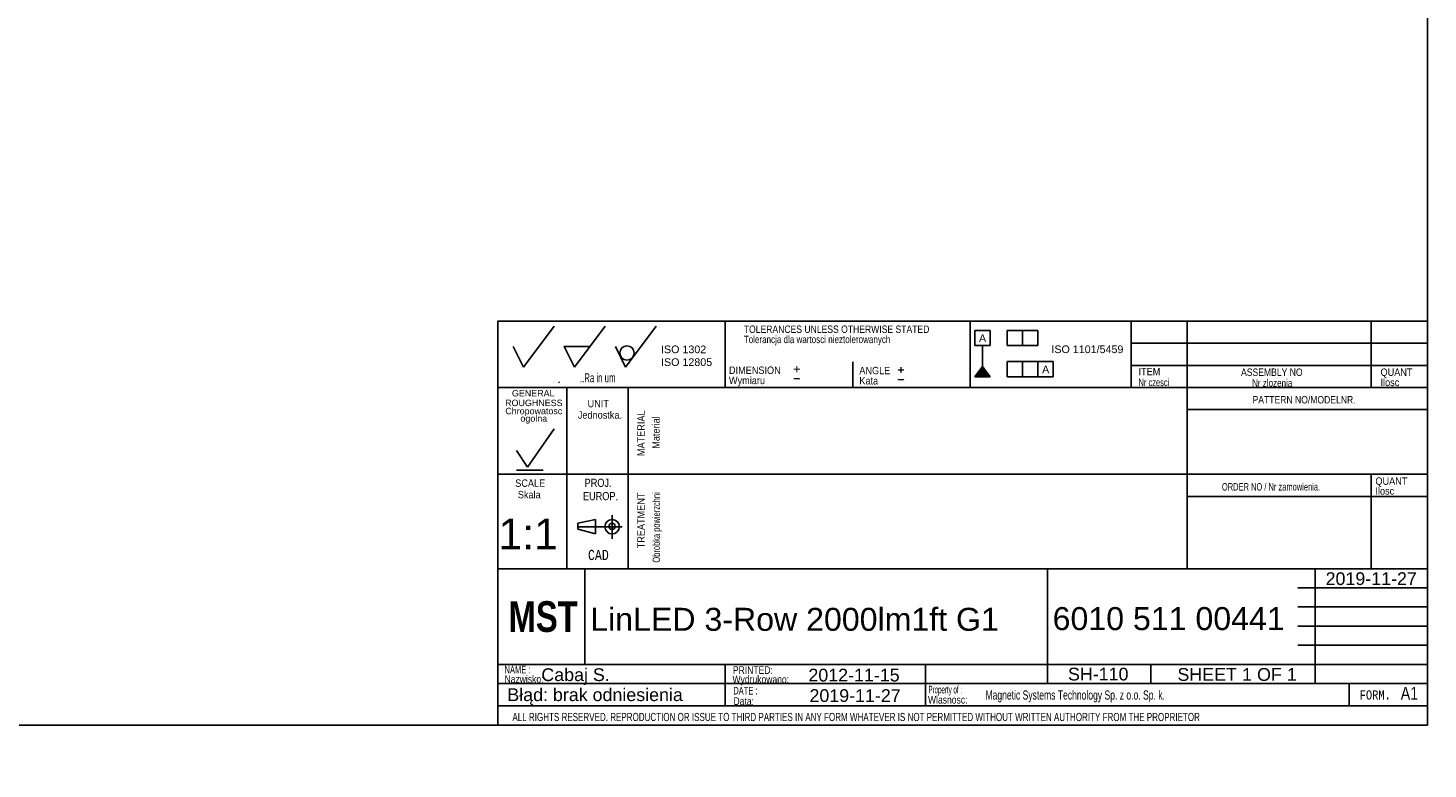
# Model space of a CAD drawing. Header units: millimetres. Extents: x 7 to 819, y 6 to 587.
# Tile 6 of 9: x 545 to 819, y 6 to 151. Entities that reach past the tile are written whole.
import ezdxf
from ezdxf.entities.mleader import LeaderData, LeaderLine
from ezdxf.enums import TextEntityAlignment as Align
from ezdxf.lldxf.tags import DXFTag
from ezdxf.math import Vec2, Vec3

# ---------------------------------------------------------------- set-up
doc = ezdxf.new("R2010")
doc.units = ezdxf.units.MM
doc.layers.add('10', color=7, linetype='Continuous')
doc.layers.add('Default', color=7, linetype='Continuous')
doc.styles.add('SEACAD_Arial', font='arial.ttf')
doc.styles.add('SEACAD_Lucida_Console', font='lucon.TTF', dxfattribs={"width": 0.8})
tags = doc.linetypes.add('CENTER2', pattern=[28.575, 19.05, -3.175, 3.175, -3.175]).pattern_tags.tags
tags[10:11] = [DXFTag(74, 4), DXFTag(75, 0), DXFTag(340, '0'), DXFTag(46, 0.0), DXFTag(50, 0.0), DXFTag(44, 0.0), DXFTag(45, 0.0)]
tags[8:9] = [DXFTag(74, 4), DXFTag(75, 0), DXFTag(340, '0'), DXFTag(46, 0.0), DXFTag(50, 0.0), DXFTag(44, 0.0), DXFTag(45, 0.0)]
tags[6:7] = [DXFTag(74, 4), DXFTag(75, 0), DXFTag(340, '0'), DXFTag(46, 0.0), DXFTag(50, 0.0), DXFTag(44, 0.0), DXFTag(45, 0.0)]
tags[4:5] = [DXFTag(74, 4), DXFTag(75, 0), DXFTag(340, '0'), DXFTag(46, 0.0), DXFTag(50, 0.0), DXFTag(44, 0.0), DXFTag(45, 0.0)]

# ---------------------------------------------------------------- blocks, each defined once
blk = doc.blocks.new('SEANNOT_GROUP16')
at = {"layer": 'Default', "color": 7, "linetype": 'Continuous', "style": 'SEACAD_Arial'}
blk.add_text('LinLED 3-Row 2000lm1ft G1', height=4.5, dxfattribs=at).set_placement((655.16, 37.63), align=Align.TOP_LEFT)
blk = doc.blocks.new('SEANNOT_GROUP17')
at = {"layer": 'Default', "color": 7, "linetype": 'Continuous', "style": 'SEACAD_Arial'}
blk.add_text('6010 511 00441', height=4.5, dxfattribs=at).set_placement((745.7, 37.77), align=Align.TOP_LEFT)
blk = doc.blocks.new('SEANNOT_GROUP18')
at = {"layer": 'Default', "color": 7, "linetype": 'Continuous', "style": 'SEACAD_Arial'}
blk.add_text('Cabaj S.', height=2.5, dxfattribs=at).set_placement((645.59, 25.78), align=Align.TOP_LEFT)
blk = doc.blocks.new('SEANNOT_GROUP19')
at = {"layer": 'Default', "color": 7, "linetype": 'Continuous', "style": 'SEACAD_Arial'}
blk.add_text('SH-110', height=2.5, dxfattribs=at).set_placement((748.71, 25.9), align=Align.TOP_LEFT)
blk = doc.blocks.new('SEANNOT_GROUP20')
at = {"layer": 'Default', "color": 7, "linetype": 'Continuous', "style": 'SEACAD_Arial'}
blk.add_text('1:1', height=6, dxfattribs=at).set_placement((637.18, 55.12), align=Align.TOP_LEFT)
blk = doc.blocks.new('_Dot')
at = {"color": 0, "linetype": 'ByBlock', "lineweight": -2}
blk.add_line((-0.5, 0), (-1, 0), dxfattribs=at)
at = {"color": 0, "linetype": 'ByBlock', "const_width": 0.5}
blk.add_lwpolyline([(-0.25, 0, 1), (0.25, 0, 1)], format="xyb", close=True, dxfattribs=at)
blk = doc.blocks.new('SEANNOT_GROUP22')
at = {"layer": 'Default', "color": 7, "linetype": 'Continuous', "style": 'SEACAD_Arial'}
blk.add_text('2012-11-15', height=2.5, dxfattribs=at).set_placement((697.88, 25.7), align=Align.TOP_LEFT)
blk = doc.blocks.new('SEANNOT_GROUP23')
at = {"layer": 'Default', "color": 7, "linetype": 'Continuous', "style": 'SEACAD_Arial'}
blk.add_text('2019-11-27', height=2.5, dxfattribs=at).set_placement((698.09, 21.69), align=Align.TOP_LEFT)
blk = doc.blocks.new('SEANNOT_GROUP24')
at = {"layer": 'Default', "color": 7, "linetype": 'Continuous', "style": 'SEACAD_Arial'}
for s, p in [('SHEET ', (770.14, 25.83)), ('1', (782.8, 25.83)), (' OF ', (784.76, 25.83)), ('1', (791.55, 25.83))]:
    blk.add_text(s, height=2.5, dxfattribs=at).set_placement(p, align=Align.TOP_LEFT)
blk = doc.blocks.new('SEANNOT_GROUP25')
at = {"layer": 'Default', "color": 7, "linetype": 'Continuous', "style": 'SEACAD_Arial'}
blk.add_text('2019-11-27', height=2.5, dxfattribs=at).set_placement((799.15, 44.59), align=Align.TOP_LEFT)

msp = doc.modelspace()

# ---------------------------------------------------------------- hatches: boundary and pattern name
at = {"layer": 'Default', "linetype": 'Continuous'}
msp.add_hatch(color=7, dxfattribs=at).paths.add_polyline_path([(731.992, 84.877), (730.492, 82.892), (733.492, 82.892)])

# ---------------------------------------------------------------- linework, layer by layer
at = {"layer": '10', "color": 7, "linetype": 'Continuous'}
for p, q in [((681.575, 93.794), (681.575, 80.794)), ((729.575, 93.794), (729.575, 80.794)), ((761.075, 93.794), (761.075, 80.794)), ((772.075, 93.794), (772.075, 45.294)), ((808.075, 93.794), (808.075, 80.794)), ((642.075, 84.794), (648.075, 92.794)), ((652.075, 84.794), (658.075, 92.794)), ((662.075, 84.794), (668.075, 92.794)), ((640.075, 88.794), (642.075, 84.794)), ((650.075, 88.794), (655.075, 88.794)), ((650.075, 88.794), (652.075, 84.794)), ((660.075, 88.794), (662.075, 84.794)), ((819.075, 89.461), (761.075, 89.461)), ((706.575, 85.794), (706.575, 80.794)), ((819.075, 85.127), (761.075, 85.127)), ((819.075, 80.794), (637.075, 80.794)), ((648.949, 81.721), (649.125, 81.927)), ((650.575, 80.794), (650.575, 45.294)), ((650.575, 80.794), (650.575, 46.794)), ((662.575, 80.794), (662.575, 45.294)), ((819.075, 76.461), (772.075, 76.461)), ((642.877, 65.159), (648.076, 72.664)), ((640.735, 68.441), (642.877, 65.159)), ((819.075, 63.794), (637.075, 63.794)), ((640.735, 64.619), (645.934, 64.619)), ((808.075, 63.794), (808.075, 45.294)), ((819.075, 59.461), (772.075, 59.461)), ((652.721, 54.209), (656.206, 54.901)), ((656.206, 54.901), (656.206, 52.133)), ((659.45, 55.77), (659.45, 51.161)), ((659.45, 55.77), (659.45, 51.161)), ((652.721, 53.016), (652.721, 54.209)), ((656.206, 52.133), (652.721, 53.016)), ((744.7, 45.294), (637.075, 45.294)), ((744.575, 45.294), (637.075, 45.294)), ((654.075, 26.544), (654.075, 45.294)), ((793.7, 45.294), (819.2, 45.294)), ((797.075, 22.794), (797.075, 45.294)), ((793.7, 41.544), (819.2, 41.544)), ((793.7, 37.794), (819.2, 37.794)), ((793.7, 34.044), (819.2, 34.044)), ((793.7, 30.294), (819.2, 30.294)), ((637.075, 26.544), (819.2, 26.544)), ((681.603, 26.521), (681.603, 18.396)), ((720.78, 26.456), (720.78, 18.331)), ((764.95, 26.544), (764.95, 22.794)), ((637.075, 22.794), (793.7, 22.794)), ((803.762, 22.794), (803.762, 18.419)), ((637.075, 18.419), (819.075, 18.419))]:
    msp.add_line(p, q, dxfattribs=at)
at = {"layer": '10', "color": 7, "linetype": 'CENTER2'}
msp.add_line((652.721, 53.517), (661.436, 53.517), dxfattribs=at)
at = {"layer": '10', "color": 7, "linetype": 'Continuous'}
for points in [[(819.075, 14.669), (819.075, 93.794), (637.075, 93.794), (637.075, 14.669), (819.075, 14.669)], [(744.7, 45.294), (744.7, 22.794), (819.075, 22.794), (819.075, 45.294), (744.7, 45.294)]]:
    msp.add_lwpolyline(points, dxfattribs=at)
for centre, radius in [((662.347, 87.549), 1.402), ((659.45, 53.517), 1.415), ((659.45, 53.576), 0.607)]:
    msp.add_circle(centre, radius, dxfattribs=at)
msp.add_point((650.075, 88.794), dxfattribs=at)
at = {"layer": 'Default', "color": 7, "linetype": 'Continuous'}
for p, q in [((819.1, 14.67), (819.1, 586.67)), ((730.492, 88.983), (730.492, 91.983)), ((730.492, 91.983), (733.492, 91.983)), ((733.492, 91.983), (733.492, 88.983)), ((736.828, 88.983), (736.828, 91.983)), ((736.828, 91.983), (742.828, 91.983)), ((739.828, 91.983), (739.828, 88.983)), ((742.828, 91.983), (742.828, 88.983)), ((733.492, 88.983), (730.492, 88.983)), ((731.992, 84.877), (731.992, 88.983)), ((742.828, 88.983), (736.828, 88.983)), ((736.828, 82.892), (736.828, 85.892)), ((736.828, 85.892), (745.828, 85.892)), ((739.828, 85.892), (739.828, 82.892)), ((742.828, 82.892), (742.828, 85.892)), ((745.828, 85.892), (745.828, 82.892)), ((730.492, 82.892), (731.992, 84.877)), ((733.492, 82.892), (730.492, 82.892)), ((731.992, 84.877), (733.492, 82.892)), ((745.828, 82.892), (736.828, 82.892)), ((6.708, 14.67), (819.1, 14.67))]:
    msp.add_line(p, q, dxfattribs=at)

# ---------------------------------------------------------------- block references
at = {"layer": 'Default'}
for name in ['SEANNOT_GROUP20', 'SEANNOT_GROUP25', 'SEANNOT_GROUP16', 'SEANNOT_GROUP17', 'SEANNOT_GROUP18', 'SEANNOT_GROUP22', 'SEANNOT_GROUP19', 'SEANNOT_GROUP24', 'SEANNOT_GROUP23']:
    msp.add_blockref(name, (0, 0), dxfattribs=at)

# ---------------------------------------------------------------- texts
at = {"layer": '10', "attachment_point": 1}
for s, insert, char_height, width, style in [('{\\farial rounded mt|b0||i0||c0|p34;\\C7;\\H1.45000002;\\W0.77704;Tolerancja dla wartosci nieztolerowanych}', (685.231, 90.931), 1.45, 36.02936, 'SEACAD_Arial'), ('{\\farial rounded mt|b0||i0||c0|p34;\\C7;\\H1.45000002;\\W0.83002;TOLERANCES UNLESS OTHERWISE STATED}', (685.231, 92.931), 1.45, 38.61414, 'SEACAD_Arial'), ('{\\farial rounded mt|b0||i0||c0|p34;\\C7;\\H1.8;\\W0.608;..Ra in um}', (653.139, 83.594), 1.8, 8.92175, 'SEACAD_Arial'), ('{\\farial rounded mt|b0||i0||c0|p34;\\C7;\\H1.45000002;\\W0.883;Wymiaru}', (682.324, 82.896), 1.45, 8.67569, 'SEACAD_Arial'), ('{\\farial rounded mt|b0||i0||c0|p34;\\C7;\\H1.45000002;\\W0.883;DIMENSION}', (682.324, 84.896), 1.45, 10.15001, 'SEACAD_Arial'), ('{\\farial rounded mt|b0||i0||c0|p34;\\C7;\\H1.45000002;\\W0.883;ANGLE}', (707.852, 84.832), 1.45, 6.05218, 'SEACAD_Arial'), ('{\\farial rounded mt|b0||i0||c0|p34;\\C7;\\H1.45000002;\\W0.883;Kata}', (707.852, 82.832), 1.45, 5.07501, 'SEACAD_Arial'), ('{\\farial rounded mt|b0||i0||c0|p34;\\C7;\\H1.45000002;\\W0.72406;Nr czesci }', (762.514, 82.51), 1.45, 7.78588, 'SEACAD_Arial'), ('{\\farial rounded mt|b0||i0||c0|p34;\\C7;\\H1.45000002;\\W0.883;ITEM}', (762.514, 84.637), 1.45, 4.25544, 'SEACAD_Arial'), ('{\\farial rounded mt|b0||i0||c0|p34;\\C7;\\H1.45000002;\\W0.83002;ASSEMBLY NO}', (782.593, 84.51), 1.45, 12.82936, 'SEACAD_Arial'), ('{\\farial rounded mt|b0||i0||c0|p34;\\C7;\\H1.45000002;\\W0.77704;Nr zlozenia}', (784.757, 82.411), 1.45, 9.50428, 'SEACAD_Arial'), ('{\\farial rounded mt|b0||i0||c0|p34;\\C7;\\H1.45000002;\\W0.883;QUANT}', (809.905, 84.51), 1.45, 6.24131, 'SEACAD_Arial'), ('{\\farial rounded mt|b0||i0||c0|p34;\\C7;\\H1.45000002;\\W0.883;Ilosc}', (809.905, 82.51), 1.45, 6.93479, 'SEACAD_Arial'), ('{\\farial rounded mt|b0||i0||c0|p34;\\C7;\\H1.45000002;\\W0.883;UNIT}', (654.641, 78.367), 1.45, 4.16088, 'SEACAD_Arial'), ('{\\farial rounded mt|b0||i0||c0|p34;\\C7;\\H1.45000002;\\W0.83002;PATTERN NO/MODELNR.}', (784.847, 79.116), 1.45, 21.43479, 'SEACAD_Arial'), ('{\\farial rounded mt|b0||i0||c0|p34;\\C7;\\H1.45000002;\\W0.883;Jednostka.}', (652.738, 76.128), 1.45, 8.72628, 'SEACAD_Arial'), ('{\\farial rounded mt|b0||i0||c0|p34;\\C7;\\H1.45000002;\\W0.883;QUANT}', (808.905, 63.177), 1.45, 6.24131, 'SEACAD_Arial'), ('{\\farial rounded mt|b0||i0||c0|p34;\\C7;\\H1.45000002;\\W0.883;SCALE}', (640.475, 62.782), 1.45, 5.86305, 'SEACAD_Arial'), ('{\\farial rounded mt|b0||i0||c0|p34;\\C7;\\H1.45000002;\\W0.883;Skala}', (640.976, 60.528), 1.45, 5.77723, 'SEACAD_Arial'), ('{\\farial rounded mt|b0||i0||c0|p34;\\C7;\\H1.60000002;\\W0.8;EUROP.}', (653.745, 60.311), 1.6, 6.64349, 'SEACAD_Arial'), ('{\\farial rounded mt|b0||i0||c0|p34;\\C7;\\H1.60000002;\\W0.8;PROJ.}', (654.062, 62.918), 1.6, 5.11305, 'SEACAD_Arial'), ('{\\farial rounded mt|b0||i0||c0|p34;\\C7;\\H1.45000002;\\W0.72406;ORDER NO / Nr zamowienia.}', (778.847, 62.061), 1.45, 25.03089, 'SEACAD_Arial'), ('{\\farial rounded mt|b0||i0||c0|p34;\\C7;\\H1.45000002;\\W0.883;Ilosc}', (808.905, 61.256), 1.45, 6.93479, 'SEACAD_Arial'), ('{\\fLucida Console|b0||i0||c0|p34;\\C7;\\H1.99999998;\\W0.8;CAD}', (654.724, 48.987), 2, 4.53334, 'SEACAD_Lucida_Console'), ('{\\farial rounded mt|b0||i0||c0|p34;\\C7;\\H1.5;\\W0.704;NAME :}', (638.376, 26.268), 1.5, 5.5761, 'SEACAD_Arial'), ('{\\farial rounded mt|b0||i0||c0|p34;\\C7;\\H1.5;\\W0.8;PRINTED:}', (683.099, 26.18), 1.5, 8.9879, 'SEACAD_Arial'), ('{\\farial rounded mt|b0||i0||c0|p34;\\C7;\\H1.5;\\W0.8;Nazwisko:}', (638.376, 24.421), 1.5, 7.67838, 'SEACAD_Arial'), ('{\\farial rounded mt|b0||i0||c0|p34;\\C7;\\H1.5;\\W0.8;Wydrukowano:}', (683.011, 24.37), 1.5, 11.43865, 'SEACAD_Arial'), ('{\\farial rounded mt|b0||i0||c0|p34;\\C7;\\H1.5;\\W0.704;DATE :}', (683.165, 22.152), 1.5, 5.2174, 'SEACAD_Arial'), ('{\\farial rounded mt|b0||i0||c0|p34;\\C7;\\H1.5;\\W0.46208;Property of :}', (721.38, 22.362), 1.5, 8.86958, 'SEACAD_Arial'), ('{\\farial rounded mt|b0||i0||c0|p34;\\C7;\\H2.50000002;\\W0.8;A1}', (813.862, 22.139), 2.5, 4.9829, 'SEACAD_Arial'), ('{\\farial rounded mt|b0||i0||c0|p34;\\C7;\\H1.5;\\W0.8;Data:}', (683.208, 20.102), 1.5, 6.19566, 'SEACAD_Arial'), ('{\\farial rounded mt|b0||i0||c0|p34;\\C7;\\H1.5;\\W0.8;Wlasnosc:}', (721.296, 20.377), 1.5, 10.89131, 'SEACAD_Arial'), ('{\\farial rounded mt|b0||i0||c0|p34;\\C7;\\H1.8;\\W0.667;Magnetic Systems Technology Sp. z o.o. Sp. k.}', (732.551, 21.452), 1.8, 58.30436, 'SEACAD_Arial'), ('{\\fLucida Console|b0||i0||c0|p34;\\C7;\\H1.8;\\W0.8;FORM.}', (805.825, 21.469), 1.8, 6.80001, 'SEACAD_Lucida_Console'), ('{\\farial rounded mt|b0||i0||c0|p34;\\C7;\\H1.60000002;\\W0.704;ALL RIGHTS RESERVED. REPRODUCTION OR ISSUE TO THIRD PARTIES IN ANY FORM WHATEVER IS NOT PERMITTED WITHOUT WRITTEN AUTHORITY FROM THE PROPRIETOR}', (639.922, 17.047), 1.6, 148.00001, 'SEACAD_Arial')]:
    msp.add_mtext(s, dxfattribs=dict(at, insert=insert, char_height=char_height, width=width, style=style))
at = {"layer": '10', "char_height": 1.25, "attachment_point": 1}
for s, insert, width in [('{\\fArial|b0||i0||c0|p34;\\C7;\\H1.2499998;\\W1.;GENERAL}', (639.827, 80.287), 8.3424), ('{\\fArial|b0||i0||c0|p34;\\C7;\\H1.2499998;\\W1.;ROUGHNESS}', (638.492, 78.393), 11.22283)]:
    msp.add_mtext(s, dxfattribs=dict(at, insert=insert, width=width))
at = {"layer": '10', "insert": (644.111, 75.265), "char_height": 1.25, "width": 11.65265, "attachment_point": 5, "line_spacing_factor": 0.7}
msp.add_mtext('{\\fArial|b0||i0||c0|p34;\\C7;\\H1.24999998;\\W1.;Chropowatosc\\P}{\\fArial|b0||i0||c0|p34;\\C7;\\H1.24999998;\\W1.;ogolna}', dxfattribs=at)
at = {"layer": '10', "char_height": 1.45, "attachment_point": 1, "rotation": 89.99999, "style": 'SEACAD_Arial'}
for s, insert, width in [('{\\farial rounded mt|b0||i0||c0|p34;\\C7;\\H1.45000002;\\W0.883;MATERIAL}', (664.376, 67.352), 8.92066), ('{\\farial rounded mt|b0||i0||c0|p34;\\C7;\\H1.45000002;\\W0.883;Material}', (667.296, 68.795), 7.15315), ('{\\farial rounded mt|b0||i0||c0|p34;\\C7;\\H1.45000002;\\W0.72406;Obrobka powierzchni}', (667.376, 46.486), 17.04755), ('{\\farial rounded mt|b0||i0||c0|p34;\\C7;\\H1.45000002;\\W0.883;TREATMENT}', (664.376, 49.29), 10.87501)]:
    msp.add_mtext(s, dxfattribs=dict(at, insert=insert, width=width))
at = {"layer": 'Default'}
for s, insert, char_height, width, attachment_point in [('{\\fArial CE|b0||i0||c0|p34;\\C7;\\H1.5;\\W1.;A}', (731.986, 91.206), 1.5, 1.40218, 2), ('{\\fArial|b0||i0||c0|p34;\\C7;\\H1.5;\\W1.;ISO 1302 \\P}{\\fArial|b0||i0||c0|p34;\\C7;\\H1.5;\\W1.;ISO 12805}', (669.021, 89.009), 1.5, 10.48633, 1), ('{\\fArial|b0||i0||c0|p34;\\C7;\\H1.5;\\W1.;ISO 1101/5459}', (752.506, 89.025), 1.5, 15.28486, 2), ('{\\fSolid Edge ISO|b0||i0||c0|p34;\\C7;\\H2.5;\\W1.;+\\P}', (694.794, 85.892), 2.5, 1.88245, 1), ('{\\fSolid Edge ISO|b0||i0||c0|p34;\\C7;\\H2.5;\\W1.;+\\P}', (715.187, 85.735), 2.5, 1.88245, 1), ('{\\fArial CE|b0||i0||c0|p34;\\C7;\\H1.5;\\W1.;A}', (744.342, 85.081), 1.5, 1.40218, 2), ('{\\fSolid Edge ISO|b0||i0||c0|p34;\\C7;\\H2.5;\\W1.;-\\P}', (694.794, 84.009), 2.5, 1.88245, 1), ('{\\fSolid Edge ISO|b0||i0||c0|p34;\\C7;\\H2.5;\\W1.;-\\P}', (715.187, 83.852), 2.5, 1.88245, 1)]:
    msp.add_mtext(s, dxfattribs=dict(at, insert=insert, char_height=char_height, width=width, attachment_point=attachment_point))

# ---------------------------------------------------------------- leaders
at = {"layer": 'Default', "color": 7, "linetype": 'Continuous'}
ml = msp.add_multileader_mtext('Standard', dxfattribs=at)
ml.set_content('{\\pxsm0.9;\\fImpact|b0||i0||c0|p34;\\W1.;MST\\P}', color=256)
ml.set_leader_properties()
ml.set_arrow_properties(name='DOT')
ml.build(insert=Vec2(0, 0))
ml.multileader.update_dxf_attribs({"leader_type": 0, "dogleg_length": 0, "arrow_head_size": 6})
ctx = ml.context
ctx.base_point, ctx.char_height, ctx.arrow_head_size, ctx.landing_gap_size = Vec3(637.147, 35.856), 6, 6, 2.1
ctx.mtext.insert = Vec3(639.147, 38.919)
ml = msp.add_multileader_mtext('Standard', dxfattribs=at)
ml.set_content('{\\pxsm0.9;\\fArial|b0||i0||c0|p34;\\W1.; Błąd: brak odniesienia\\P}', color=256)
ml.set_leader_properties()
ml.set_arrow_properties(name='DOT')
ml.build(insert=Vec2(0, 0))
ml.multileader.update_dxf_attribs({"leader_type": 0, "dogleg_length": 0, "arrow_head_size": 2.5})
ctx = ml.context
ctx.base_point, ctx.char_height, ctx.arrow_head_size, ctx.landing_gap_size = Vec3(635.962, 20.247), 2.5, 2.5, 0.875
ctx.mtext.insert = Vec3(637.962, 21.863)

doc.saveas('drawing.dxf')
